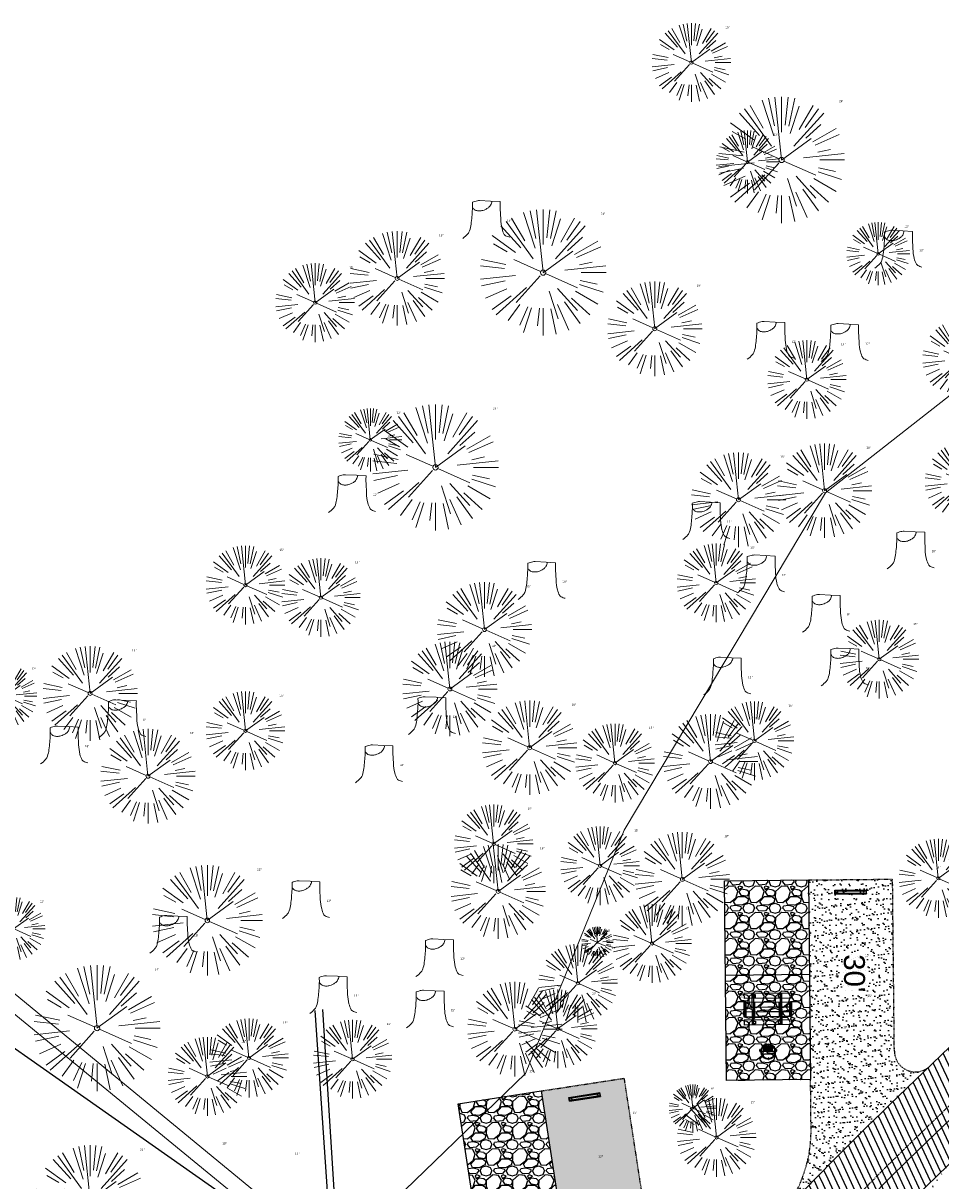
# Model space of a CAD drawing. Header units: feet. Extents: x 1134296 to 1140710, y 647902 to 649877.
# Tile 35 of 57: x 1134542 to 1134717, y 649148 to 649369. Entities that reach past the tile are written whole.
import ezdxf
from ezdxf.lldxf.tags import DXFTag

# ---------------------------------------------------------------- set-up
doc = ezdxf.new("R2010")
doc.units = ezdxf.units.FT
doc.header["$MEASUREMENT"] = 0
doc.linetypes.add('CENTER2', pattern=[1.125, 0.75, -0.125, 0.125, -0.125])
doc.linetypes.add('RAD', pattern=[0.13, 0.08, -0.05])
for name, color, linetype, lineweight in [('-ANGLE-IRON', 8, 'Continuous', 25), ('V-SITE-VEGE', 55, 'Continuous', 18), ('V-SITE-VEGE-TEXT', 8, 'Continuous', 18), ('V-UTIL-POWR-LINE-UNDR', 8, 'EXIST_PROP POWER UNDERGROUND LINE 1', 15), ('V-UTIL-WATR-LINE', 8, 'WATER', 15)]:
    doc.layers.add(name, color=color, linetype=linetype, lineweight=lineweight)
for name, color, linetype in [('-BOLTS-LAGS-SCREWS', 7, 'Continuous'), ('-CONCRETE', 9, 'Continuous'), ('-HARDWARE', 7, 'Continuous'), ('-TIMBER', 5, 'Continuous'), ('C-CAMPSITE-PADS', 6, 'Continuous'), ('C-PRKG-ASPH', 8, 'Continuous'), ('C-PRKG-GRVL', 8, 'Continuous'), ('C-PRKG-WHEL-STOP', 9, 'Continuous'), ('C-ROAD-ASPHALT', 1, 'Continuous'), ('C-ROAD-CNTR', 1, 'CENTER2'), ('C-ROAD-GRVL', 1, 'RAD'), ('C-SWLK-GRVL-PATT', 8, 'Continuous'), ('C-UTIL-WATER-MEP', 7, 'WATER (.5x)'), ('G-XREF', 7, 'Continuous'), ('V-UTIL-WATR-STRC', 8, 'Continuous')]:
    doc.layers.add(name, color=color, linetype=linetype)
doc.styles.add('Arial', font='arial.ttf')
doc.styles.add('SEI-Dim & Leader', font='tahoma.ttf')
doc.styles.get("Standard").update_dxf_attribs({"font": 'arial.ttf'})
tags = doc.linetypes.add('EXIST_PROP POWER UNDERGROUND LINE 1', pattern='A,1.5,-0.2,["P-UG",Standard,S=0.08,R=0,X=-0.1,Y=-0.04],-0.3', length=2).pattern_tags.tags
tags[6] = DXFTag(74, 10)
tags = doc.linetypes.add('WATER', pattern='A,1.5,-0.2,["W",Standard,S=0.08,R=0,X=-0.1,Y=-0.04],-0.05', length=1.75).pattern_tags.tags
tags[6] = DXFTag(74, 10)
tags = doc.linetypes.add('WATER (.5x)', pattern='A,0.75,-0.2,["W",Standard,S=0.08,R=0,X=-0.1,Y=-0.04],-0.05', length=1).pattern_tags.tags
tags[6] = DXFTag(74, 10)
pattern_1 = [(37.5, (0, 0), (-0.0629933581, 1.926823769), [0, -1.52, 0, -1.7, 0, -1.625]), (7.5, (0, 0), (1.7697767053, 2.822146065), [0, -0.82, 0, -1.37, 0, -0.525]), (327.5, (-1.23, 0), (3.1141418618, 0.0056590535), [0, -0.5, 0, -1.8, 0, -2.35]), (317.5, (-1.23, 0), (3.0061266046, 0.877675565), [0, -0.25, 0, -1.18, 0, -1.35])]
pattern_2 = [(228.012787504, (3.6, 5), (-40, -45), [0.67268, -66.595440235]), (184.969740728, (3.15, 4.5), (60, 5), [1.15434, -114.279623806]), (132.510447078, (2, 4.4), (50, -55), [0.81394, -80.58016298]), (267.273689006, (0.05, 3.15), (5, 100), [1.05119, -104.067790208]), (292.833654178, (0, 2.1), (-25, 60), [1.030775, -102.04686564]), (357.273689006, (0.4, 1.15), (-100, 5), [1.05119, -104.067790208]), (37.694240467, (1.45, 1.1), (-65, -50), [1.390145, -137.624242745]), (72.255328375, (2.55, 1.95), (35, 110), [1.31244, -129.931607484]), (121.429565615, (2.95, 3.2), (-40, 65), [1.05475, -104.420365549]), (175.23635831, (2.4, 4.1), (55, -5), [1.20416, -59.003812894]), (222.397437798, (1.2, 4.2), (-60, -55), [1.55724, -154.166875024]), (138.814074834, (5, 3.1), (-35, 30), [0.531505, -52.619224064]), (171.46923439, (4.6, 3.45), (65, -10), [1.011185, -100.10755708]), (225, (3.6, 3.6), (-6e-16, -5), [0.707105, -6.363962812]), (203.198590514, (3.25, 4.2), (25, 10), [0.38079, -37.69807553]), (291.80140949, (2.9, 4.05), (-5, 15), [0.538515, -26.387309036]), (30.96375653, (3.1, 3.55), (15, 10), [0.874645, -28.280114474]), (161.56505118, (3.85, 4), (10, -5), [0.632455, -15.1789333]), (16.389540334, (0, 4.05), (50, 15), [0.886, -87.714225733]), (70.346175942, (0.85, 4.3), (-20.00000000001, -55.00000000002), [0.743305, -73.587038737]), (293.198590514, (3.85, 5), (-10, 25), [0.761575, -37.31729053]), (343.610459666, (4.15, 4.3), (-50, 15), [0.886, -87.714225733]), (339.44395478, (0, 0.95), (-25, 10), [0.8544, -41.865618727]), (294.77514057, (0.8, 0.65), (-25, 55), [0.71589, -70.873215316]), (66.801409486, (3.9, 0), (10, 25), [0.761575, -37.31729053]), (17.354024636, (4.2, 0.7), (-65, -20), [0.838155, -82.977118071]), (69.44395478, (1.45, 0), (-10, -25), [0.4272, -42.292818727]), (101.30993247, (3.6, 0), (-5, 20), [0.25495, -25.240147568]), (165.96375653, (3.55, 0.25), (15, -5), [1.030775, -19.584753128]), (186.009005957, (2.55, 0.5), (50, 5), [0.95525, -94.569615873]), (303.69006753, (3.1, 3.1), (-5, 10), [0.72111, -17.306646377]), (353.157226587, (3.5, 2.5), (85, -10), [1.25897, -124.63781312]), (60.9453959, (4.75, 2.35), (-20, -35), [0.51478, -50.963370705]), (90, (5, 2.8), (-5, 5), [0.3, -4.7]), (120.256437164, (2.45, 0.65), (20, -35), [0.69462, -68.767599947]), (48.012787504, (2.1, 1.25), (40, 45), [1.34536, -65.922760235]), (0, (3, 2.25), (5, 5), [1.3, -3.7]), (325.30484647, (4.3, 2.25), (50, -35), [0.79057, -78.266371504]), (254.0546041, (4.95, 1.8), (-5, -20), [0.72801, -35.672539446]), (207.645975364, (4.75, 1.1), (-95, -50), [1.185325, -117.347370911]), (175.42607874, (3.7, 0.55), (-65, 5), [1.253995, -124.14536704])]

# ---------------------------------------------------------------- blocks, each defined once
blk = doc.blocks.new('V-SITE-VEGE-Coniferious Tree 2')
at = {"color": 0, "linetype": 'ByBlock'}
for p, q in [((-0.0626, 0.1926), (-0.1545, 0.4755)), ((-0.0575, 0.2704), (-0.104, 0.4891)), ((-0.0003, 0.0026), (-0.0523, 0.4973)), ((0, 0.2219), (0, 0.5)), ((0.0289, 0.2753), (0.0522, 0.4973)), ((0.0572, 0.2693), (0.1039, 0.4891)), ((-0.1757, 0.1951), (-0.3346, 0.3716)), ((-0.0791, 0.1089), (-0.2939, 0.4045)), ((-0.146, 0.2528), (-0.25, 0.433)), ((0.0685, 0.211), (0.1382, 0.4256)), ((0.0978, 0.1086), (0.3345, 0.3716)), ((0.1391, 0.2411), (0.25, 0.433)), ((0.1869, 0.2573), (0.2939, 0.4045)), ((-0.2201, 0.1599), (-0.4046, 0.2939)), ((0.192, 0.1729), (0.3116, 0.2806)), ((-0.2844, 0.1642), (-0.3931, 0.227)), ((0.2488, 0.1436), (0.433, 0.25)), ((0.2659, 0.1184), (0.4568, 0.2034)), ((-0.2961, 0.0629), (-0.4891, 0.1039)), ((-0.0199, 0.0089), (-0.2319, 0.1032)), ((-0.0009, -0.0007), (0.235, 0.1707)), ((-0.306, 0.0322), (-0.4973, 0.0523)), ((0.1731, 0.0182), (0.4972, 0.0523)), ((0.2873, 0.0611), (0.3885, 0.0826)), ((0.3025, 0), (0.5, 0)), ((-0.2183, -0.0229), (-0.4973, -0.0523)), ((-0.3022, -0.0642), (-0.4891, -0.1039)), ((-0.023, -0.0255), (-0.2138, -0.2374)), ((0.0185, -0.0083), (0.272, -0.1211)), ((0.2936, -0.0624), (0.4274, -0.0908)), ((-0.2881, -0.1283), (-0.4568, -0.2034)), ((-0.132, -0.1189), (-0.3716, -0.3346)), ((0.0478, -0.1473), (0.1192, -0.3671)), ((0.1144, -0.1271), (0.2718, -0.3019)), ((0.2555, -0.1475), (0.433, -0.25)), ((0.2891, -0.094), (0.4755, -0.1545)), ((-0.2545, -0.1849), (-0.4046, -0.2939)), ((-0.1843, -0.2536), (-0.2767, -0.3808)), ((-0.1214, -0.2725), (-0.1856, -0.4168)), ((0.1131, -0.2541), (0.2033, -0.4568)), ((0.1689, -0.2325), (0.2939, -0.4045)), ((0.2254, -0.2029), (0.3716, -0.3346)), ((-0.091, -0.2799), (-0.1545, -0.4755)), ((-0.0297, -0.2818), (-0.0443, -0.4216)), ((0, -0.2818), (0, -0.5)), ((0.061, -0.2873), (0.1039, -0.4891))]:
    blk.add_line(p, q, dxfattribs=at)
blk.add_circle((0, 0), 0.0208)
blk = doc.blocks.new('V-SITE-VEGE-Stump')
for points in [[(-0.0776, 0.1565, -0.027668), (-0.0534, 0.1634, -0.067978), (-0.0432, 0.1643), (0.0086, 0.1616), (0.054, 0.1591)], [(-0.1229, -0.0143, 0.052613), (-0.0986, 0.0077, 0.106195), (-0.0905, 0.0219, 0.044862), (-0.0837, 0.0527, 0.020074), (-0.0776, 0.1229, 0.011675), (-0.0773, 0.1364, 0.007866), (-0.0776, 0.1565)], [(0.0151, 0.1613, -0.082864), (0.0081, 0.142, -0.111324), (-0.0021, 0.1306, -0.039313), (-0.0159, 0.1223, -0.049197), (-0.028, 0.1177, -0.066002), (-0.0447, 0.1155, -0.070187), (-0.0604, 0.1177, -0.114859), (-0.0685, 0.1223, -0.075938), (-0.0773, 0.1332)], [(0.054, 0.1591, 0.004334), (0.0538, 0.1369, 0.008344), (0.054, 0.1254), (0.0561, 0.0762, 0.046252), (0.0624, 0.0317, 0.069625), (0.0733, 0.0038, 0.149725), (0.0794, -0.002, 0.058523), (0.0992, -0.0091)]]:
    blk.add_lwpolyline(points, format="xyb")
blk = doc.blocks.new('C_XBASE-PACTOLA_02403811')
at = {"layer": 'V-UTIL-POWR-LINE-UNDR', "flags": 128}
for points in [[(1134480.13, 648231.49), (1134495, 648496.17), (1134496.35, 648566.44), (1134464.63, 648641.53), (1134459.68, 648691.6), (1134473.79, 648747.28), (1134487.67, 648772.88), (1134492.62, 648802.57), (1134496.09, 648841.02), (1134500.8, 648860.32), (1134494.59, 648928.38), (1134495.61, 649027.12), (1134495.96, 649106.74), (1134599.22, 649131.5), (1134637.55, 649168.54), (1134656.34, 649214.88), (1134694.64, 649279.09), (1134746.48, 649319.73), (1134803.11, 649342.85), (1134848.62, 649349.48), (1134877.8, 649337.9), (1134908.97, 649315.13), (1134965.72, 649315.53), (1135021.66, 649297.83), (1135074.57, 649267.3), (1135109.81, 649210.95), (1135119.86, 649164.36), (1135144.6, 649102.15)], [(1134520.71, 649195.88), (1134599.22, 649131.5)]]:
    blk.add_lwpolyline(points, dxfattribs=at)
at = {"layer": 'V-UTIL-WATR-LINE', "flags": 128}
blk.add_lwpolyline([(1134520.62, 649199.89), (1134600.7, 649134.02), (1134600.62, 649133.55), (1134600.9, 649131.83)], dxfattribs=at)
at = {"layer": 'V-UTIL-WATR-STRC', "flags": 128}
for points in [[(1134600.7, 649134.02), (1134597.51, 649180.56)], [(1134600.62, 649133.55), (1134601.22, 649144.36), (1134598.94, 649180.73)]]:
    blk.add_lwpolyline(points, dxfattribs=at)
at = {"layer": 'V-SITE-VEGE'}
for name, p, xscale, yscale, zscale in [('V-SITE-VEGE-Coniferious Tree 2', (1134669.11, 649361.03), 14.99981880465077, 14.99981880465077, 14.99981880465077), ('V-SITE-VEGE-Stump', (1134630.55, 649328.13), 40.31522404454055, 40.31522404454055, 40.31522404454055), ('V-SITE-VEGE-Coniferious Tree 2', (1134613.11, 649319.94), 17.99978256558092, 17.99978256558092, 17.99978256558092), ('V-SITE-VEGE-Stump', (1134708.99, 649322.47), 40.31522404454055, 40.31522404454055, 40.31522404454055), ('V-SITE-VEGE-Coniferious Tree 2', (1134597.51, 649315.32), 14.99981880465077, 14.99981880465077, 14.99981880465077), ('V-SITE-VEGE-Coniferious Tree 2', (1134662.13, 649310.35), 17.99978256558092, 17.99978256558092, 17.99978256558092), ('V-SITE-VEGE-Stump', (1134684.7, 649305.11), 40.31522404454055, 40.31522404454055, 40.31522404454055), ('V-SITE-VEGE-Stump', (1134698.75, 649304.7), 40.31522404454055, 40.31522404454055, 40.31522404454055), ('V-SITE-VEGE-Coniferious Tree 2', (1134720.62, 649304.57), 14.99981880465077, 14.99981880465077, 14.99981880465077), ('V-SITE-VEGE-Coniferious Tree 2', (1134691.09, 649300.67), 14.99981880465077, 14.99981880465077, 14.99981880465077), ('V-SITE-VEGE-Coniferious Tree 2', (1134694.46, 649279.51), 17.99978256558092, 17.99978256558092, 17.99978256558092), ('V-SITE-VEGE-Coniferious Tree 2', (1134721.05, 649281.15), 14.99981880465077, 14.99981880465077, 14.99981880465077), ('V-SITE-VEGE-Coniferious Tree 2', (1134678.06, 649277.78), 17.99978256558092, 17.99978256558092, 17.99978256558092), ('V-SITE-VEGE-Stump', (1134605.01, 649275.93), 40.31522404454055, 40.31522404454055, 40.31522404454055), ('V-SITE-VEGE-Stump', (1134672.41, 649270.81), 40.31522404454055, 40.31522404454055, 40.31522404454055), ('V-SITE-VEGE-Stump', (1134711.33, 649265.19), 40.31522404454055, 40.31522404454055, 40.31522404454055), ('V-SITE-VEGE-Coniferious Tree 2', (1134584.25, 649261.54), 14.99981880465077, 14.99981880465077, 14.99981880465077), ('V-SITE-VEGE-Coniferious Tree 2', (1134673.83, 649261.96), 14.99981880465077, 14.99981880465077, 14.99981880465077), ('V-SITE-VEGE-Coniferious Tree 2', (1134598.6, 649259.17), 14.99981880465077, 14.99981880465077, 14.99981880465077), ('V-SITE-VEGE-Stump', (1134682.85, 649260.65), 40.31522404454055, 40.31522404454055, 40.31522404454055), ('V-SITE-VEGE-Stump', (1134641.09, 649259.39), 40.31522404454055, 40.31522404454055, 40.31522404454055), ('V-SITE-VEGE-Coniferious Tree 2', (1134629.73, 649253.08), 17.99978256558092, 17.99978256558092, 17.99978256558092), ('V-SITE-VEGE-Stump', (1134695.23, 649253.14), 40.31522404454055, 40.31522404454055, 40.31522404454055), ('V-SITE-VEGE-Coniferious Tree 2', (1134704.87, 649247.43), 14.99981880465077, 14.99981880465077, 14.99981880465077), ('V-SITE-VEGE-Coniferious Tree 2', (1134554.68, 649240.91), 17.99978256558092, 17.99978256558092, 17.99978256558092), ('V-SITE-VEGE-Coniferious Tree 2', (1134623.15, 649241.76), 17.99978256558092, 17.99978256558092, 17.99978256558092), ('V-SITE-VEGE-Stump', (1134698.78, 649242.94), 40.31522404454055, 40.31522404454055, 40.31522404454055), ('V-SITE-VEGE-Stump', (1134676.41, 649241.21), 40.31522404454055, 40.31522404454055, 40.31522404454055), ('V-SITE-VEGE-Coniferious Tree 2', (1134584.25, 649233.8), 14.99981880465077, 14.99981880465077, 14.99981880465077), ('V-SITE-VEGE-Stump', (1134620.2, 649233.67), 40.31522404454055, 40.31522404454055, 40.31522404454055), ('V-SITE-VEGE-Stump', (1134561.3, 649233.08), 40.31522404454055, 40.31522404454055, 40.31522404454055), ('V-SITE-VEGE-Coniferious Tree 2', (1134638.33, 649230.58), 17.99978256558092, 17.99978256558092, 17.99978256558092), ('V-SITE-VEGE-Coniferious Tree 2', (1134681.11, 649231.89), 14.99981880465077, 14.99981880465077, 14.99981880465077), ('V-SITE-VEGE-Coniferious Tree 2', (1134672.75, 649227.95), 17.99978256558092, 17.99978256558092, 17.99978256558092), ('V-SITE-VEGE-Stump', (1134550.22, 649228.08), 40.31522404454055, 40.31522404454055, 40.31522404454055), ('V-SITE-VEGE-Coniferious Tree 2', (1134565.7, 649225.16), 17.99978256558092, 17.99978256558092, 17.99978256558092), ('V-SITE-VEGE-Coniferious Tree 2', (1134654.57, 649227.66), 14.99981880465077, 14.99981880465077, 14.99981880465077), ('V-SITE-VEGE-Stump', (1134610.14, 649224.5), 40.31522404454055, 40.31522404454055, 40.31522404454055), ('V-SITE-VEGE-Coniferious Tree 2', (1134631.48, 649212.27), 14.99981880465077, 14.99981880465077, 14.99981880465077), ('V-SITE-VEGE-Coniferious Tree 2', (1134651.74, 649208.11), 14.99981880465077, 14.99981880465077, 14.99981880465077), ('V-SITE-VEGE-Coniferious Tree 2', (1134667.38, 649205.53), 17.99978256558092, 17.99978256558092, 17.99978256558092), ('V-SITE-VEGE-Coniferious Tree 2', (1134632.33, 649203.22), 17.99978256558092, 17.99978256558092, 17.99978256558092), ('V-SITE-VEGE-Coniferious Tree 2', (1134716.1, 649205.71), 14.99981880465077, 14.99981880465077, 14.99981880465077), ('V-SITE-VEGE-Coniferious Tree 2', (1134576.99, 649197.7), 20.99974632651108, 20.99974632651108, 20.99974632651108), ('V-SITE-VEGE-Stump', (1134596.23, 649198.64), 40.31522404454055, 40.31522404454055, 40.31522404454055), ('V-SITE-VEGE-Coniferious Tree 2', (1134661.61, 649193.31), 14.99981880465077, 14.99981880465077, 14.99981880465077), ('V-SITE-VEGE-Stump', (1134571, 649192.02), 40.31522404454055, 40.31522404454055, 40.31522404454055), ('V-SITE-VEGE-Stump', (1134621.65, 649187.58), 40.31522404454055, 40.31522404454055, 40.31522404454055), ('V-SITE-VEGE-Coniferious Tree 2', (1134647.52, 649185.74), 14.99981880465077, 14.99981880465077, 14.99981880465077), ('V-SITE-VEGE-Stump', (1134601.42, 649180.55), 40.31522404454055, 40.31522404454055, 40.31522404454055), ('V-SITE-VEGE-Coniferious Tree 2', (1134635.51, 649177), 17.99978256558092, 17.99978256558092, 17.99978256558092), ('V-SITE-VEGE-Stump', (1134619.86, 649177.8), 40.31522404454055, 40.31522404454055, 40.31522404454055), ('V-SITE-VEGE-Coniferious Tree 2', (1134643.67, 649177.05), 14.99981880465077, 14.99981880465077, 14.99981880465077), ('V-SITE-VEGE-Coniferious Tree 2', (1134584.92, 649171.51), 14.99981880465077, 14.99981880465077, 14.99981880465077), ('V-SITE-VEGE-Coniferious Tree 2', (1134604.63, 649171.28), 14.99981880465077, 14.99981880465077, 14.99981880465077), ('V-SITE-VEGE-Coniferious Tree 2', (1134577, 649168), 14.99981880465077, 14.99981880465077, 14.99981880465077), ('V-SITE-VEGE-Coniferious Tree 2', (1134669.36, 649161.96), 8.999891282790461, 8.999891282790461, 8.999891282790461), ('V-SITE-VEGE-Coniferious Tree 2', (1134673.91, 649156.39), 14.99981880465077, 14.99981880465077, 14.99981880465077), ('V-SITE-VEGE-Coniferious Tree 2', (1134554.7, 649144.38), 20.99974632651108, 20.99974632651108, 20.99974632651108)]:
    blk.add_blockref(name, p, dxfattribs=dict(at, xscale=xscale, yscale=yscale, zscale=zscale))
at = {"layer": 'V-SITE-VEGE', "rotation": 8.537736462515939e-07}
for p, xscale, yscale, zscale in [((1134686.27, 649342.48), 23.99971008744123, 23.99971008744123, 23.99971008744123), ((1134679.79, 649342.1), 11.99985504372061, 11.99985504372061, 11.99985504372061), ((1134640.89, 649321.04), 23.99971008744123, 23.99971008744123, 23.99971008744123), ((1134704.67, 649324.62), 11.99985504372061, 11.99985504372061, 11.99985504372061), ((1134608.01, 649289.18), 11.99985504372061, 11.99985504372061, 11.99985504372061), ((1134620.4, 649283.95), 23.99971008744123, 23.99971008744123, 23.99971008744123), ((1134538.56, 649240.41), 11.99985504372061, 11.99985504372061, 11.99985504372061), ((1134540.12, 649196.11), 11.99985504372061, 11.99985504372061, 11.99985504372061), ((1134651.21, 649193.51), 5.999927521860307, 5.999927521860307, 5.999927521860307), ((1134556, 649177.2), 23.99971008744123, 23.99971008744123, 23.99971008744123)]:
    blk.add_blockref('V-SITE-VEGE-Coniferious Tree 2', p, dxfattribs=dict(at, xscale=xscale, yscale=yscale, zscale=zscale))
at = {"layer": 'V-SITE-VEGE-TEXT', "char_height": 0.4, "attachment_point": 7, "style": 'SEI-Dim & Leader'}
for s, insert in [('15"', (1134675.59, 649367.53)), ('24"', (1134697.23, 649353.48)), ('12"', (1134684.77, 649347.1)), ('24"', (1134651.86, 649332.04)), ('15"', (1134634.03, 649330.73)), ('12"', (1134709.66, 649329.62)), ('18"', (1134621.09, 649327.94)), ('15"', (1134712.47, 649325.07)), ('15"', (1134603.99, 649321.82)), ('18"', (1134670.11, 649318.35)), ('12"', (1134688.18, 649307.71)), ('15"', (1134697.57, 649307.17)), ('12"', (1134702.22, 649307.3)), ('24"', (1134631.36, 649294.95)), ('12"', (1134612.99, 649294.18)), ('18"', (1134686.04, 649285.78)), ('18"', (1134702.43, 649287.51)), ('12"', (1134608.48, 649278.53)), ('12"', (1134675.89, 649273.41)), ('15"', (1134590.73, 649268.04)), ('15"', (1134680.31, 649268.46)), ('15"', (1134605.08, 649265.67)), ('18"', (1134714.8, 649267.79)), ('18"', (1134644.57, 649261.99)), ('12"', (1134686.33, 649263.25)), ('18"', (1134637.7, 649261.08)), ('9"', (1134698.7, 649255.73)), ('15"', (1134711.35, 649253.93)), ('18"', (1134562.66, 649248.91)), ('18"', (1134631.12, 649249.76)), ('12"', (1134543.55, 649245.41)), ('12"', (1134679.88, 649243.81)), ('12"', (1134702.25, 649245.54)), ('15"', (1134590.72, 649240.3)), ('18"', (1134646.31, 649238.58)), ('15"', (1134687.59, 649238.39)), ('9"', (1134564.77, 649235.68)), ('12"', (1134623.67, 649236.27)), ('18"', (1134680.73, 649235.95)), ('18"', (1134573.67, 649233.16)), ('15"', (1134661.05, 649234.16)), ('18"', (1134553.69, 649230.68)), ('18"', (1134613.62, 649227.1)), ('15"', (1134637.96, 649218.77)), ('15"', (1134658.22, 649214.61)), ('18"', (1134675.36, 649213.53)), ('18"', (1134640.31, 649211.22)), ('21"', (1134586.46, 649207.2)), ('15"', (1134715.65, 649207.6)), ('12"', (1134545.11, 649201.11)), ('12"', (1134599.71, 649201.23)), ('15"', (1134668.09, 649199.81)), ('6"', (1134653.2, 649195.51)), ('18"', (1134574.48, 649194.62)), ('15"', (1134654, 649192.24)), ('15"', (1134702.17, 649190.88)), ('15"', (1134625.12, 649190.18)), ('12"', (1134686.76, 649188.89)), ('24"', (1134566.97, 649188.2)), ('18"', (1134643.49, 649185)), ('15"', (1134604.9, 649183.15)), ('15"', (1134650.15, 649183.55)), ('12"', (1134678.26, 649183.08)), ('15"', (1134702.62, 649183.14)), ('15"', (1134623.33, 649180.4)), ('15"', (1134591.4, 649178.01)), ('15"', (1134611.11, 649177.78)), ('18"', (1134697.99, 649177.17)), ('15"', (1134583.48, 649174.5)), ('15"', (1134686.13, 649175.25)), ('15"', (1134638.25, 649168.8)), ('9"', (1134672.85, 649165.46)), ('15"', (1134680.39, 649162.89)), ('15"', (1134657.93, 649160.91)), ('15"', (1134630.9, 649159.14)), ('21"', (1134564.17, 649153.88)), ('18"', (1134579.83, 649155.02)), ('18"', (1134593.67, 649153.1)), ('12"', (1134651.41, 649152.56))]:
    blk.add_mtext(s, dxfattribs=dict(at, insert=insert))
blk = doc.blocks.new('Wheel_Stop')
for points in [[(-36, 6.75), (36, 6.75)], [(-36, -2.25), (-36, 6.75)], [(-35.625, 4.5), (-36, 6.75)], [(-35.625, 0), (-36, -2.25)], [(-35.955, 6.48), (35.955, 6.48)], [(-35.625, 4.5), (-35.625, 0)], [(-35.625, 4.5), (35.625, 4.5)], [(-35.625, 0), (35.625, 0)], [(35.625, 4.5), (36, 6.75)], [(35.625, 4.5), (35.625, 0)], [(35.625, 0), (36, -2.25)], [(36, -2.25), (36, 6.75)], [(-36, -2.25), (36, -2.25)], [(-35.955, -1.98), (35.955, -1.98)]]:
    blk.add_lwpolyline(points)
for centre in [(-30, 2.25), (30, 2.25)]:
    blk.add_circle(centre, 0.5)
blk = doc.blocks.new('10FT_Precast Table')
at = {"layer": '-ANGLE-IRON'}
for p, q in [((-28.5, 27.1), (-28.5, 33.6)), ((-28.5, 33.6), (-24.5, 33.6)), ((-24.5, 27.1), (-28.5, 27.1)), ((-24.5, 33.6), (-24.5, 27.1)), ((28.5, 27.1), (28.5, 33.6)), ((28.5, 33.6), (32.5, 33.6)), ((32.5, 27.1), (28.5, 27.1)), ((32.5, 33.6), (32.5, 27.1)), ((-49.5, 15.8), (-52.5, 15.8)), ((-52.5, 15.8), (-52.5, -14.7)), ((-49.5, -14.7), (-49.5, 15.8)), ((-25.5, 15.8), (-28.5, 15.8)), ((-28.5, 15.8), (-28.5, -14.7)), ((-25.5, -14.7), (-25.5, 15.8)), ((32.5, 15.8), (29.5, 15.8)), ((29.5, 15.8), (29.5, -14.7)), ((32.5, -14.7), (32.5, 15.8)), ((52.5, 15.8), (49.5, 15.8)), ((49.5, 15.8), (49.5, -14.7)), ((52.5, -14.7), (52.5, 15.8)), ((-52.5, -14.7), (-49.5, -14.7)), ((-28.5, -14.7), (-25.5, -14.7)), ((29.5, -14.7), (32.5, -14.7)), ((49.5, -14.7), (52.5, -14.7)), ((-28.5, -33.6), (-28.5, -27.1)), ((-28.5, -27.1), (-24.5, -27.1)), ((-24.5, -33.6), (-28.5, -33.6)), ((-24.5, -27.1), (-24.5, -33.6)), ((28.5, -33.6), (28.5, -27.1)), ((28.5, -27.1), (32.5, -27.1)), ((32.5, -33.6), (28.5, -33.6)), ((32.5, -27.1), (32.5, -33.6))]:
    blk.add_line(p, q, dxfattribs=at)
at = {"layer": '-BOLTS-LAGS-SCREWS'}
for centre in [(-26.5, 32.1), (-26.5, 28.6), (30.5, 32.1), (30.5, 28.6), (-51, 14.8), (-51, 9.3), (-51, 3.3), (-27, 14.8), (-27, 9.3), (-27, 3.3), (31, 14.8), (31, 9.3), (31, 3.3), (51, 14.8), (51, 9.3), (51, 3.3), (-51, -2.2), (-51, -8.2), (-51, -13.7), (-27, -2.2), (-27, -8.2), (-27, -13.7), (31, -2.2), (31, -8.2), (31, -13.7), (51, -2.2), (51, -8.2), (51, -13.7), (-26.5, -28.6), (-26.5, -32.1), (30.5, -28.6), (30.5, -32.1)]:
    blk.add_circle(centre, 0.156, dxfattribs=at)
at = {"layer": '-CONCRETE'}
for p, q in [((-32, -36), (-32, 36)), ((-28.5, 36), (-28.5, 33.6)), ((-28.5, -27.1), (-28.5, 27.1)), ((32.5, 36), (32.5, 33.6)), ((32.5, -27.1), (32.5, 27.1)), ((36, -36), (36, 36)), ((-28.5, -36), (-28.5, -33.6)), ((32.5, -33.6), (32.5, -36))]:
    blk.add_line(p, q, dxfattribs=at)
at = {"layer": '-TIMBER'}
for p, q in [((-54, 24.7), (-54, 36)), ((-54, 36), (54, 36)), ((54, 24.7), (54, 36)), ((-54, 24.7), (54, 24.7)), ((-54, 6.5), (-54, 17.7)), ((-54, 17.7), (54, 17.7)), ((-54, 6.5), (54, 6.5)), ((-54, -5), (-54, 6.2)), ((-54, 6.2), (54, 6.2)), ((54, 17.7), (54, 6.5)), ((54, 6.2), (54, -5)), ((54, -5), (-54, -5)), ((-54, -16.5), (-54, -5.3)), ((54, -5.3), (-54, -5.3)), ((54, -16.5), (-54, -16.5)), ((-54, -36), (-54, -24.8)), ((-54, -24.8), (54, -24.8)), ((54, -5.3), (54, -16.5)), ((54, -36), (54, -24.8)), ((-54, -36), (54, -36))]:
    blk.add_line(p, q, dxfattribs=at)
blk = doc.blocks.new('*X386')
at = {"color": 0}
for p, q in [((146.1, 353.6), (146.1, 353.7)), ((146.1, 352.9), (146.8, 353.6)), ((146.1, 352.5), (146.8, 353.3)), ((146.1, 351.8), (146.8, 352.6)), ((146.1, 351.5), (146.8, 352.2)), ((146.1, 350.8), (146.8, 351.5)), ((146.3, 350.7), (146.8, 351.2))]:
    blk.add_line(p, q, dxfattribs=at)
blk = doc.blocks.new('Pilot Rocks FS-30_18_PA')
at = {"layer": '-HARDWARE'}
for p, q in [((-8.8, 0), (-17.9, 0)), ((-17.9, 0), (-12.8, 0)), ((-10.2, 0), (10.2, 0)), ((8.8, 0), (17.9, 0)), ((12.8, 0), (17.9, 0)), ((-18.9, -1.4), (-18.9, -1)), ((-18.9, -1.4), (-18.9, -1)), ((-18.9, -4.6), (-18.9, -1.4)), ((-18.9, -1.4), (-18.9, -1.4)), ((-18.2, -1.4), (-18.2, -1)), ((-18.2, -1), (-18.2, -1.4)), ((-18.2, -1.4), (-18.1, -1.4)), ((-18.1, -1.4), (-18.1, -4.6)), ((-8.8, -0.6), (-17.9, -0.6)), ((-13.3, -0.6), (-17.9, -0.6)), ((-10.2, -0.6), (10.2, -0.6)), ((-10.2, -0.6), (-10.2, -11.3)), ((-10.2, -11.3), (-10.2, -14.8)), ((-10.2, -13.7), (-10.2, -14.8)), ((-9.5, -0.6), (-9.5, -11.3)), ((-9.5, -11.3), (-9.5, -14.8)), ((-9.5, -11.6), (9.5, -11.6)), ((-9.5, -12.3), (9.5, -12.3)), ((-9.5, -14.8), (-9.5, -14.5)), ((-8.8, -0.6), (-8.8, -11.6)), ((-8.3, -0.6), (-8.3, -11.6)), ((-7.5, -0.6), (-7.5, -11.6)), ((-7, -0.6), (-7, -11.6)), ((-6.2, -0.6), (-6.2, -11.6)), ((-5.7, -0.6), (-5.7, -11.6)), ((-4.9, -0.6), (-4.9, -11.6)), ((-4.3, -0.6), (-4.3, -11.6)), ((-3.6, -0.6), (-3.6, -11.6)), ((-3, -0.6), (-3, -11.6)), ((-2.2, -0.6), (-2.2, -11.6)), ((-1.7, -0.6), (-1.7, -11.6)), ((-0.9, -0.6), (-0.9, -11.6)), ((-0.4, -0.6), (-0.4, -11.6)), ((0.4, -0.6), (0.4, -11.6)), ((0.9, -0.6), (0.9, -11.6)), ((1.7, -0.6), (1.7, -11.6)), ((2.2, -0.6), (2.2, -11.6)), ((3, -0.6), (3, -11.6)), ((3.6, -0.6), (3.6, -11.6)), ((4.3, -0.6), (4.3, -11.6)), ((4.9, -0.6), (4.9, -11.6)), ((5.7, -0.6), (5.7, -11.6)), ((6.2, -0.6), (6.2, -11.6)), ((7, -0.6), (7, -11.6)), ((7.5, -0.6), (7.5, -11.6)), ((8.3, -0.6), (8.3, -11.6)), ((8.8, -0.6), (8.8, -11.6)), ((17.9, -0.6), (8.8, -0.6)), ((9.5, -0.6), (9.5, -11.3)), ((9.5, -11.3), (9.5, -14.8)), ((9.5, -14.5), (9.5, -14.8)), ((10.2, -0.6), (10.2, -11.3)), ((10.2, -11.3), (10.2, -14.8)), ((10.2, -14.8), (10.2, -13.7)), ((18.1, -4.6), (18.1, -1.4)), ((18.1, -1.4), (18.2, -1.4)), ((18.9, -4.6), (18.1, -4.6)), ((18.2, -1.4), (18.2, -1)), ((18.2, -1.4), (18.2, -1)), ((18.9, -1.4), (18.9, -1)), ((18.9, -1), (18.9, -1.4)), ((18.9, -1.4), (18.9, -1.4)), ((18.9, -1.4), (18.9, -4.6))]:
    blk.add_line(p, q, dxfattribs=at)
at = {"layer": '-HARDWARE', "flags": 128}
for points in [[(0, 18.2, 1), (-0.6, 18.2), (-0.6, 15, 1), (0, 15), (0, 18.2)], [(-11.8, -8.9, -1), (-11.3, -9.4), (-13.5, -11.7, -1), (-14, -11.3), (-11.8, -8.9)], [(11.8, -8.9, 1), (11.3, -9.4), (13.5, -11.7, 1), (14, -11.3), (11.8, -8.9)]]:
    blk.add_lwpolyline(points, format="xyb", dxfattribs=at)
at = {"layer": '-HARDWARE'}
for points in [[(-18.9, -4.6), (-18.9, -1.4), (-18.1, -1.4), (-18.1, -4.6)], [(-7.5, -11.6), (-8.3, -11.6), (-8.3, -0.6), (-7.5, -0.6)], [(-6.2, -11.6), (-7, -11.6), (-7, -0.6), (-6.2, -0.6)], [(-4.9, -11.6), (-5.7, -11.6), (-5.7, -0.6), (-4.9, -0.6)], [(-3.6, -11.6), (-4.3, -11.6), (-4.3, -0.6), (-3.6, -0.6)], [(-2.2, -11.6), (-3, -11.6), (-3, -0.6), (-2.2, -0.6)], [(-0.9, -11.6), (-1.7, -11.6), (-1.7, -0.6), (-0.9, -0.6)], [(-0.4, -11.6), (0.4, -11.6), (0.4, -0.6), (-0.4, -0.6)], [(0.9, -11.6), (1.7, -11.6), (1.7, -0.6), (0.9, -0.6)], [(2.2, -11.6), (3, -11.6), (3, -0.6), (2.2, -0.6)], [(3.6, -11.6), (4.3, -11.6), (4.3, -0.6), (3.6, -0.6)], [(4.9, -11.6), (5.7, -11.6), (5.7, -0.6), (4.9, -0.6)], [(6.2, -11.6), (7, -11.6), (7, -0.6), (6.2, -0.6)], [(7.5, -11.6), (8.3, -11.6), (8.3, -0.6), (7.5, -0.6)], [(18.9, -4.6), (18.9, -1.4), (18.1, -1.4), (18.1, -4.6)]]:
    blk.add_lwpolyline(points, close=True, dxfattribs=at)
for centre, radius, start, end in [((-17.9, -1), 1, 90, 180), ((-17.9, -1), 1, 90, 180), ((0, 0), 17.1, 0.1484, 179.8516), ((0, 0), 15.7, 0.161, 179.839), ((17.9, -1), 1, 0, 90), ((17.9, -1), 1, 0, 90), ((-17.9, -1), 0.333, 90, 180), ((-17.9, -1), 0.333, 90, 180), ((0, 0), 17.1, 182.0901, 220.7491), ((0, 0), 15.7, 182.2674, 220.2248), ((0, 0), 17.1, 220.7491, 233.2978), ((0, 0), 15.7, 220.2248, 229.5861), ((-9.9, -11.6), 0.333, 0, 180), ((-9.9, -14.8), 0.333, 180, 0), ((-9.9, -14.8), 0.333, 180, 0), ((0, 0), 15.7, 232.704, 307.296), ((0, 0), 17.1, 236.0414, 303.9586), ((9.9, -11.6), 0.333, 0, 180), ((9.9, -14.8), 0.333, 180, 0), ((9.9, -14.8), 0.333, 180, 0), ((0, 0), 15.7, 310.4139, 319.7752), ((0, 0), 17.1, 306.7022, 319.2509), ((0, 0), 15.7, 319.7752, 357.7326), ((0, 0), 17.1, 319.2509, 357.9099), ((17.9, -1), 0.333, 0, 90), ((17.9, -1), 0.333, 0, 90)]:
    blk.add_arc(centre, radius, start, end, dxfattribs=at)
at = {"layer": '-HARDWARE', "rotation": 180}
for p, xscale, yscale, zscale in [((137.7, 372.6), 1.066666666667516, 1.066666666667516, 1.066666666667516), ((-137.7, 372.6), -1.066666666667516, 1.066666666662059, 1.066666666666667)]:
    blk.add_blockref('*X386', p, dxfattribs=dict(at, xscale=xscale, yscale=yscale, zscale=zscale))
blk = doc.blocks.new('C_PBASE-PACTOLA_02403811')
at = {"layer": 'C-CAMPSITE-PADS'}
for points in [[(1134691.39, 649205.4), (1134691.78, 649167.4), (1134675.78, 649167.23), (1134675.39, 649205.23)], [(1134640.53, 649165.23), (1134646.3, 649127.67), (1134630.48, 649125.24), (1134624.72, 649162.8)]]:
    blk.add_lwpolyline(points, close=True, dxfattribs=at)
at = {"layer": 'C-ROAD-ASPHALT'}
blk.add_lwpolyline([(1134916.81, 648653.23), (1134952.32, 648718.22, 0.019155), (1134969.66, 648753.05), (1135036.87, 648902.16, 0.009219), (1135044.25, 648919.38), (1135101.51, 649060.02, 0.049273), (1135107.54, 649080.38), (1135113.25, 649110.08, 0.302523), (1135079.74, 649189.8), (1135017.58, 649231, 0.036701), (1134952.66, 649267.49), (1134930.36, 649277.95, 0.265468), (1134828.52, 649269.75), (1134807.49, 649255.39, 0.041643), (1134780.65, 649233.58), (1134706.83, 649162.6, 0.057659), (1134625.2, 649063.66, -0.572256), (1134616.58, 649064.03), (1134601.86, 649091.79)], format="xyb", dxfattribs=at)
blk.add_lwpolyline([(1134609.5, 649004.17, -0.084817), (1134717.92, 649151.06), (1134791.74, 649222.04, -0.041643), (1134816.52, 649242.18), (1134837.54, 649256.54, -0.265468), (1134923.57, 649263.47), (1134945.86, 649253.01, -0.036701), (1135008.74, 649217.67), (1135070.9, 649176.46, -0.302523), (1135097.53, 649113.09), (1135091.83, 649083.4, -0.049273), (1135086.69, 649066.05), (1135029.44, 648925.41, -0.009219), (1135022.29, 648908.74), (1134970.11, 648792.98, 0.09467), (1134957.79, 648834.73), (1134921.93, 648904.35, 0.300313), (1134722.09, 649016.56), (1134632.5, 649010.11, 0.090714)], format="xyb", close=True, dxfattribs=at)
at = {"layer": 'C-ROAD-CNTR', "flags": 128}
blk.add_lwpolyline([(1134682.82, 648422.25), (1134669.22, 648425.85, -0.177469), (1134620.15, 648460.15), (1134616.5, 648465.38, -0.104209), (1134576.2, 648560.26), (1134558.55, 648650.05, -0.01381), (1134553.98, 648677.28), (1134544.9, 648742.27, -0.094333), (1134550.43, 648854.34), (1134559, 648889.72, -0.142864), (1134712.37, 649156.83), (1134786.2, 649227.81, -0.041643), (1134812.01, 649248.79), (1134833.03, 649263.15, -0.265468), (1134926.96, 649270.71), (1134949.26, 649260.25, -0.036701), (1135013.16, 649224.33), (1135075.32, 649183.13, -0.302523), (1135105.39, 649111.58), (1135099.69, 649081.89, -0.049273), (1135094.1, 649063.04), (1135036.84, 648922.4, -0.009219), (1135029.58, 648905.45), (1134962.36, 648756.34, -0.019155), (1134945.3, 648722.05), (1134909.79, 648657.07, -0.111237), (1134866.24, 648607.57), (1134762.18, 648532.09, 0.322945), (1134716.4, 648393.22), (1134719.72, 648382.71, -0.171424), (1134715.29, 648249.56), (1134707.16, 648228.78, -0.022723), (1134688.71, 648187.28, 0.05045), (1134653.34, 648094.13)], format="xyb", dxfattribs=at)
at = {"layer": 'C-ROAD-GRVL'}
for p, q in [((1134707.73, 649172.81), (1134707.39, 649205.56)), ((1134640.53, 649165.23), (1134656.34, 649167.66)), ((1134662.83, 649125.4), (1134656.34, 649167.66))]:
    blk.add_line(p, q, dxfattribs=at)
at = {"layer": 'C-ROAD-GRVL', "flags": 128}
blk.add_lwpolyline([(1134691.39, 649205.4), (1134707.39, 649205.56)], dxfattribs=at)
for points in [[(1134707.73, 649172.81, 0.657399), (1134714.5, 649169.97)], [(1134685.18, 649140.6, 0.192327), (1134691.88, 649157.89), (1134691.78, 649167.4)]]:
    blk.add_lwpolyline(points, format="xyb", dxfattribs=at)
at = {"layer": 'C-UTIL-WATER-MEP', "flags": 128}
blk.add_lwpolyline([(1134713.29, 648416.24), (1134669.73, 648427.78, -0.177469), (1134621.79, 648461.3), (1134618.14, 648466.52, -0.104209), (1134578.16, 648560.65), (1134560.52, 648650.44, -0.01381), (1134555.96, 648677.56), (1134546.88, 648742.55, -0.094333), (1134552.38, 648853.87), (1134560.94, 648889.25, -0.142864), (1134713.76, 649155.39), (1134787.59, 649226.37, -0.041643), (1134813.13, 649247.14), (1134834.16, 649261.5, -0.265468), (1134926.11, 649268.9), (1134948.41, 649258.44, -0.036701), (1135012.06, 649222.67), (1135074.22, 649181.46, -0.302523), (1135103.43, 649111.96), (1135097.72, 649082.26, -0.049273), (1135092.25, 649063.79), (1135034.99, 648923.15, -0.009219), (1135027.76, 648906.27), (1134960.54, 648757.16, -0.019155), (1134943.55, 648723.01), (1134908.04, 648658.03, -0.111237), (1134865.06, 648609.19), (1134761.01, 648533.71, 0.157468), (1134714.97, 648470.68, 0.157468)], format="xyb", dxfattribs=at)
blk.add_lwpolyline([(1134641.09, 649102.48), (1134508.44, 649195.66)], dxfattribs=at)
at = {"layer": 'Defpoints'}
blk.add_line((1134706.83, 649162.6), (1134706.83, 649162.6), dxfattribs=at)
at = {"layer": 'Defpoints', "flags": 128}
blk.add_lwpolyline([(1134691.57, 649187.4), (1134675.58, 649187.23)], dxfattribs=at)
at = {"layer": '-HARDWARE', "xscale": 0.08333333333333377, "yscale": 0.08333333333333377, "zscale": 0.08333333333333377, "rotation": 180.5907081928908}
blk.add_blockref('Pilot Rocks FS-30_18_PA', (1134683.72, 649172.74), dxfattribs=at)
at = {"xscale": 0.08333333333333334, "yscale": 0.08333333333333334, "zscale": 0.08333333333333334, "rotation": 180.5907081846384}
blk.add_blockref('10FT_Precast Table', (1134683.64, 649180.81), dxfattribs=at)
at = {"layer": 'C-PRKG-WHEL-STOP'}
for p, xscale, yscale, zscale, rotation in [((1134699.41, 649202.92), 0.08333333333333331, 0.08333333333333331, 0.08333333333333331, 0.5907079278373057), ((1134648.83, 649163.91), 0.0833333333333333, 0.0833333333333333, 0.0833333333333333, 8.727747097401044)]:
    blk.add_blockref('Wheel_Stop', p, dxfattribs=dict(at, xscale=xscale, yscale=yscale, zscale=zscale, rotation=rotation))
at = {"layer": 'C-CAMPSITE-PADS', "insert": (1134702.11, 649191.28), "char_height": 4, "attachment_point": 1, "rotation": 270.5469, "style": 'Arial'}
blk.add_mtext_dynamic_manual_height_columns("30'", width=0.889, gutter_width=1, heights=[0], dxfattribs=at)
blk = doc.blocks.new('C_PHTCH-PACTOLA_02403811')
at = {"layer": 'C-PRKG-ASPH'}
h = blk.add_hatch(dxfattribs=at)
h.set_pattern_fill('ANSI31', color=256, scale=10, angle=70)
edge = h.paths.add_edge_path(flags=16)
edge.add_arc((1135093.57, 648760.36), 542, 143.5704, 153.2664, ccw=False)
edge.add_arc((1135093.57, 648760.36), 542, 133.8743, 143.5704, ccw=False)
edge.add_line((1134717.92, 649151.06), (1134791.74, 649222.04))
edge.add_arc((1134924.81, 649083.64), 192, 124.3358, 133.8743, ccw=False)
edge.add_line((1134816.52, 649242.18), (1134837.54, 649256.54))
edge.add_arc((1134886.61, 649184.7), 87, 64.8666, 124.3358, ccw=False)
edge.add_line((1134923.57, 649263.47), (1134945.86, 649253.01))
edge.add_arc((1134736.9, 648807.59), 492, 56.4591, 64.8666, ccw=False)
edge.add_line((1135008.74, 649217.67), (1135070.9, 649176.46))
edge.add_arc((1135036.64, 649124.78), 62, -10.868, 56.4591, ccw=False)
edge.add_line((1135097.53, 649113.09), (1135091.83, 649083.4))
edge.add_arc((1135001.48, 649100.74), 92, 337.8486, 349.132, ccw=False)
edge.add_line((1135086.69, 649066.05), (1135029.44, 648925.41))
edge.add_arc((1134573.75, 649110.92), 492, 335.736, 337.8486, ccw=False)
edge.add_line((1135022.29, 648908.74), (1134970.11, 648792.98))
edge.add_line((1134970.11, 648792.98), (1134955.07, 648759.62))
edge.add_arc((1134506.53, 648961.81), 492, 331.3466, 335.736, ccw=False)
edge.add_line((1134938.28, 648725.89), (1134902.77, 648660.9))
edge.add_arc((1134778.16, 648728.99), 142, 305.9573, 331.3466, ccw=False)
edge.add_line((1134861.54, 648614.05), (1134757.48, 648538.57))
edge.add_arc((1134835.58, 648430.91), 133, 125.9573, 166.4172)
edge.add_arc((1134672.28, 648470.36), 35, 244.1086, 346.4172, ccw=False)
edge.add_arc((1134691.46, 648509.91), 78.96, 214.9055, 244.1168, ccw=False)
edge.add_line((1134626.71, 648464.73), (1134623.06, 648469.96))
edge.add_arc((1134821.51, 648608.47), 242, 191.1168, 214.9138, ccw=False)
edge.add_line((1134584.05, 648561.81), (1134566.4, 648651.59))
edge.add_arc((1135049.17, 648746.46), 492, 187.9519, 191.1168, ccw=False)
edge.add_line((1134561.9, 648678.39), (1134552.83, 648743.38))
edge.add_arc((1134842.02, 648783.77), 292, 166.3961, 187.9519, ccw=False)
edge.add_line((1134558.21, 648852.45), (1134566.77, 648887.84))
edge.add_arc((1135093.57, 648760.36), 542, 158.0478, 166.3961, ccw=False)
edge.add_arc((1135093.57, 648760.36), 542, 153.2664, 158.0478, ccw=False)
edge = h.paths.add_edge_path()
edge.add_line((1134664.93, 648091.02), (1134641.75, 648097.24))
edge.add_arc((1135131.44, 647965.88), 507, 154.1155, 164.9841, ccw=False)
edge.add_arc((1135131.44, 647965.88), 507, 153.4315, 154.1155, ccw=False)
edge.add_arc((1134241.51, 648410.91), 488, 333.4315, 338.6384)
edge.add_line((1134695.99, 648233.15), (1134704.11, 648253.93))
edge.add_arc((1134529.03, 648322.41), 188, 338.6384, 377.1955)
edge.add_arc((1134651.31, 648360.25), 60, 17.1955, 74.9727)
edge.add_line((1134666.86, 648418.2), (1134661.5, 648419.81))
edge.add_arc((1134691.49, 648509.95), 95, 223.9419, 251.5981, ccw=False)
edge.add_arc((1134691.54, 648509.98), 95.06, 214.9166, 223.9393, ccw=False)
edge.add_line((1134613.59, 648455.57), (1134609.94, 648460.8))
edge.add_arc((1134821.51, 648608.47), 258, 191.1168, 214.9138, ccw=False)
edge.add_line((1134568.35, 648558.72), (1134550.7, 648648.51))
edge.add_arc((1135049.17, 648746.46), 508, 187.9519, 191.1168, ccw=False)
edge.add_line((1134546.06, 648676.18), (1134536.98, 648741.16))
edge.add_arc((1134842.02, 648783.77), 308, 166.3961, 187.9519, ccw=False)
edge.add_line((1134542.66, 648856.22), (1134551.22, 648891.6))
edge.add_arc((1135093.57, 648760.36), 558, 163.9213, 166.3961, ccw=False)
edge.add_arc((1134538.18, 648920.44), 20, 343.9213, 402.7699)
edge.add_line((1134552.86, 648934.02), (1134533.45, 648955.01))
edge.add_arc((1135093.57, 648760.36), 592.98, 146.01874, 160.8371, ccw=False)
edge.add_line((1134601.86, 649091.79), (1134616.58, 649064.03))
edge.add_arc((1134621, 649066.38), 5, 207.9516, 327.0741)
edge.add_arc((1135093.57, 648760.36), 558, 133.8743, 147.0741, ccw=False)
edge.add_line((1134706.83, 649162.6), (1134780.65, 649233.58))
edge.add_arc((1134924.81, 649083.64), 208, 124.3358, 133.8743, ccw=False)
edge.add_line((1134807.49, 649255.39), (1134828.52, 649269.75))
edge.add_arc((1134886.61, 649184.7), 103, 64.8666, 124.3358, ccw=False)
edge.add_line((1134930.36, 649277.95), (1134952.66, 649267.49))
edge.add_arc((1134736.9, 648807.59), 508, 56.4591, 64.8666, ccw=False)
edge.add_line((1135017.58, 649231), (1135079.74, 649189.8))
edge.add_arc((1135036.64, 649124.78), 78, -10.868, 56.4591, ccw=False)
edge.add_line((1135113.25, 649110.08), (1135107.54, 649080.38))
edge.add_arc((1135001.48, 649100.74), 108, 337.8486, 349.132, ccw=False)
edge.add_line((1135101.51, 649060.02), (1135044.25, 648919.38))
edge.add_arc((1134573.75, 649110.92), 508, 335.736, 337.8486, ccw=False)
edge.add_line((1135036.87, 648902.16), (1134969.66, 648753.05))
edge.add_arc((1134506.53, 648961.81), 508, 331.3466, 335.736, ccw=False)
edge.add_line((1134952.32, 648718.22), (1134916.81, 648653.23))
edge.add_arc((1134778.16, 648728.99), 158, 305.9573, 331.3466, ccw=False)
edge.add_line((1134870.94, 648601.1), (1134766.88, 648525.62))
edge.add_arc((1134835.58, 648430.91), 117, 125.9573, 162.2649)
edge.add_arc((1134752.71, 648457.41), 30, 162.2649, 196.8024)
edge.add_arc((1134835.58, 648430.91), 113, 170.9217, 197.5477)
edge.add_line((1134727.84, 648396.84), (1134731.16, 648386.32))
edge.add_arc((1134529.03, 648322.41), 212, 11.3401, 17.5477, ccw=False)
edge.add_arc((1134529.06, 648322.4), 211.97, -20.6491, 11.3422, ccw=False)
edge.add_arc((1134759.87, 648235.31), 34.72, 159.1872, 239.4136)
edge.add_line((1134742.2, 648205.42), (1134709.51, 648185.7))
edge.add_line((1134709.51, 648185.7), (1134699, 648181.01))
edge.add_arc((1135131.44, 647965.88), 483, 153.5512, 164.9841)
at = {"layer": 'C-PRKG-GRVL'}
h = blk.add_hatch(dxfattribs=at)
h.set_pattern_fill('AR-SAND', color=256)
h.set_pattern_definition(pattern_1)
edge = h.paths.add_edge_path()
edge.add_line((1134691.88, 649157.89), (1134691.39, 649205.4))
edge.add_line((1134691.39, 649205.4), (1134707.39, 649205.56))
edge.add_line((1134707.39, 649205.56), (1134707.73, 649172.81))
edge.add_arc((1134711.73, 649172.85), 4, 180.5907, 313.8743)
edge.add_line((1134714.5, 649169.97), (1134706.83, 649162.6))
edge.add_arc((1135093.57, 648760.36), 558, 133.8743, 137.0444)
edge.add_arc((1134666.88, 649157.63), 25, 317.0444, 360.5907)
h = blk.add_hatch(dxfattribs=at)
h.set_pattern_fill('AR-SAND', color=256)
h.set_pattern_definition(pattern_1)
edge = h.paths.add_edge_path()
edge.add_line((1134649, 649110.08), (1134640.53, 649165.23))
edge.add_line((1134640.53, 649165.23), (1134656.34, 649167.66))
edge.add_line((1134656.34, 649167.66), (1134662.83, 649125.4))
edge.add_arc((1134666.79, 649126.01), 4, 188.7277, 319.4112)
edge.add_arc((1135093.57, 648760.36), 558, 139.4112, 143.6046)
edge.add_arc((1134624.29, 649106.28), 25, 323.6046, 368.7277)
at = {"layer": 'C-SWLK-GRVL-PATT'}
h = blk.add_hatch(dxfattribs=at)
h.set_pattern_fill('GRAVEL', color=256, scale=5)
h.set_pattern_definition(pattern_2)
h.paths.add_polyline_path([(1134691.39, 649205.4), (1134675.39, 649205.23), (1134675.78, 649167.23), (1134691.78, 649167.4)])
h = blk.add_hatch(dxfattribs=at)
h.set_pattern_fill('GRAVEL', color=256, scale=5)
h.set_pattern_definition(pattern_2)
h.paths.add_polyline_path([(1134646.3, 649127.67), (1134640.53, 649165.23), (1134624.72, 649162.8), (1134630.48, 649125.24)])

msp = doc.modelspace()

# ---------------------------------------------------------------- block references
at = {"layer": 'G-XREF'}
for name in ['C_PBASE-PACTOLA_02403811', 'C_XBASE-PACTOLA_02403811', 'C_PHTCH-PACTOLA_02403811']:
    msp.add_blockref(name, (0, 0), dxfattribs=at)

doc.saveas('drawing.dxf')
